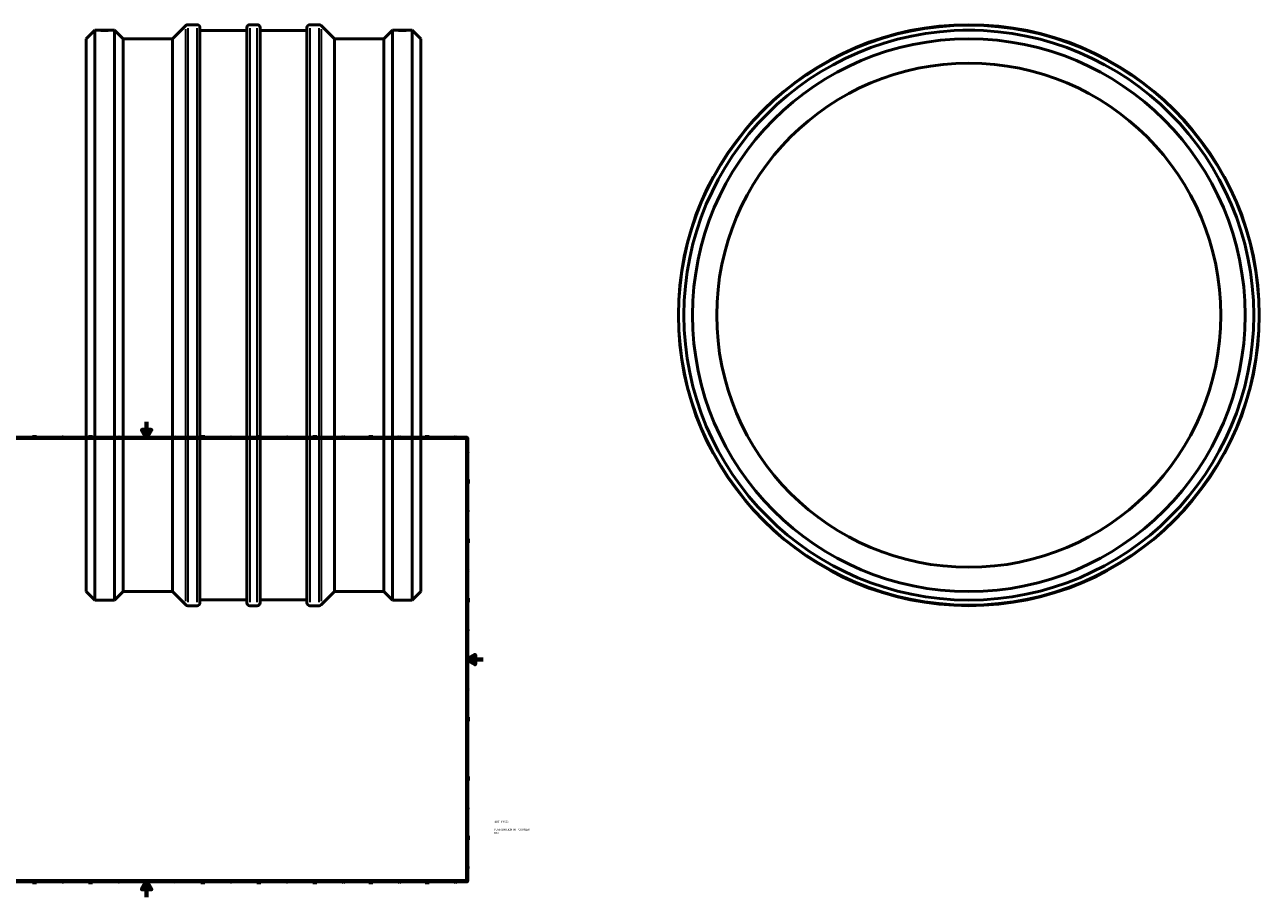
# Model space of a CAD drawing. Header units: millimetres. Extents: x -717 to 2190, y -1041 to 2665.
# Tile 3 of 7: x 268 to 1811, y 0 to 1090. Entities that reach past the tile are written whole.
import ezdxf

# ---------------------------------------------------------------- set-up
doc = ezdxf.new("R2010")
doc.units = ezdxf.units.MM
for name, color, linetype, lineweight in [('Border (ANSI)', 7, 'Continuous', 70), ('Title (ISO)', 7, 'Continuous', 50), ('Visible (ANSI)', 7, 'Continuous', 50), ('Visible Narrow (ANSI)', 7, 'Continuous', 35)]:
    doc.layers.add(name, color=color, linetype=linetype, lineweight=lineweight)
doc.styles.add('Note Text (ANSI)', font='tahoma.ttf')
doc.styles.add('Note Text (ISO)', font='tahoma.ttf')

# ---------------------------------------------------------------- blocks, each defined once
blk = doc.blocks.new('Borders Default Border')
at = {"layer": 'Border (ANSI)'}
for p, q in [((70.1, 574), (70.1, 577.4)), ((140.2, 574), (140.2, 577.4)), ((210.2, 574), (210.2, 577.4)), ((280.3, 574), (280.3, 577.4)), ((350.4, 574), (350.4, 577.4)), ((490.6, 574), (490.6, 577.4)), ((560.7, 574), (560.7, 577.4)), ((630.8, 574), (630.8, 577.4)), ((700.8, 574), (700.8, 577.4)), ((770.9, 574), (770.9, 577.4)), ((20, 519.7), (16.6, 519.7)), ((821, 519.7), (824.4, 519.7)), ((20, 445.5), (16.6, 445.5)), ((821, 445.5), (824.4, 445.5)), ((20, 371.2), (16.6, 371.2)), ((821, 371.2), (824.4, 371.2)), ((20, 222.7), (16.6, 222.7)), ((821, 222.7), (824.4, 222.7)), ((20, 148.5), (16.6, 148.5)), ((821, 148.5), (824.4, 148.5)), ((20, 74.3), (16.6, 74.3)), ((821, 74.3), (824.4, 74.3)), ((70.1, 20), (70.1, 16.6)), ((140.2, 20), (140.2, 16.6)), ((210.2, 20), (210.2, 16.6)), ((280.3, 20), (280.3, 16.6)), ((350.4, 20), (350.4, 16.6)), ((490.6, 20), (490.6, 16.6)), ((560.7, 20), (560.7, 16.6)), ((630.8, 20), (630.8, 16.6)), ((700.8, 20), (700.8, 16.6)), ((770.9, 20), (770.9, 16.6))]:
    blk.add_line(p, q, dxfattribs=at)
at = {"layer": 'Border (ANSI)', "flags": 128}
for points in [[(420.5, 594), (420.5, 574), (414.7, 584), (426.3, 584), (420.5, 574)], [(20, 20), (20, 574), (821, 574), (821, 20), (20, 20)], [(0, 297), (20, 297), (10, 302.8), (10, 291.2), (20, 297)], [(841, 297), (821, 297), (831, 302.8), (831, 291.2), (821, 297)], [(420.5, 0), (420.5, 20), (414.7, 10), (426.3, 10), (420.5, 20)]]:
    blk.add_lwpolyline(points, dxfattribs=at)
at = {"layer": 'Border (ANSI)', "color": 230, "true_color": 0xff0080, "char_height": 3.05, "attachment_point": 7, "style": 'Note Text (ANSI)'}
for s, insert in [('1', (34.4, 574.4)), ('2', (104.2, 574.4)), ('3', (174.3, 574.3)), ('4', (244.2, 574.4)), ('5', (314.5, 574.3)), ('6', (384.5, 574.3)), ('7', (454.6, 574.4)), ('8', (524.6, 574.3)), ('9', (594.7, 574.3)), ('10', (664, 574.3)), ('11', (734, 574.4)), ('12', (804.1, 574.4)), ('A', (16.8, 555.4)), ('A', (821.6, 555.4)), ('B', (17.1, 481.1)), ('B', (822, 481.1)), ('C', (17, 406.8)), ('C', (821.8, 406.8)), ('D', (17, 332.6)), ('D', (821.8, 332.6)), ('E', (17.2, 258.4)), ('E', (822.1, 258.4)), ('F', (17.3, 184.1)), ('F', (822.1, 184.1)), ('G', (16.8, 109.8)), ('G', (821.7, 109.8)), ('H', (17, 35.6)), ('H', (821.8, 35.6)), ('1', (34.4, 16.6)), ('2', (104.2, 16.6)), ('3', (174.3, 16.5)), ('4', (244.2, 16.6)), ('5', (314.5, 16.5)), ('6', (384.5, 16.5)), ('7', (454.6, 16.6)), ('8', (524.6, 16.5)), ('9', (594.7, 16.5)), ('10', (664, 16.5)), ('11', (734, 16.6)), ('12', (804.1, 16.6))]:
    blk.add_mtext(s, dxfattribs=dict(at, insert=insert))
blk = doc.blocks.new('Title Blocks ISO')
at = {"layer": 'Title (ISO)', "color": 232, "true_color": 0xca0064, "style": 'Note Text (ISO)'}
for tag, p in [('DESCRIPTION_001', (33.8, 63.4)), ('DESCRIPTION_002', (33.9, 59.2)), ('PART_NUMBER_001', (34.2, 73.1))]:
    blk.add_attdef(tag, p, '', height=2.5, dxfattribs=at)

msp = doc.modelspace()

# ---------------------------------------------------------------- linework, layer by layer
at = {"layer": 'Visible (ANSI)'}
for p, q in [((345.031, 1072.747), (355.711, 1083.427)), ((355.711, 371.427), (355.711, 1083.427)), ((355.711, 1083.427), (360.521, 1083.427)), ((360.521, 1083.427), (375.521, 1083.427)), ((375.521, 1083.427), (380.331, 1083.427)), ((380.331, 371.427), (380.331, 1083.427)), ((391.011, 1072.747), (380.331, 1083.427)), ((452.751, 1072.747), (469.368, 1089.364)), ((471.935, 1090.427), (483.521, 1090.427)), ((487.151, 1086.797), (487.151, 368.057)), ((487.151, 1083.167), (545.671, 1083.167)), ((545.671, 368.057), (545.671, 1086.797)), ((549.301, 1090.427), (558.761, 1090.427)), ((562.391, 1086.797), (562.391, 368.057)), ((562.391, 1083.167), (620.911, 1083.167)), ((620.911, 368.057), (620.911, 1086.797)), ((624.541, 1090.427), (636.128, 1090.427)), ((655.311, 1072.747), (638.694, 1089.364)), ((717.051, 1072.747), (727.731, 1083.427)), ((727.731, 371.427), (727.731, 1083.427)), ((727.731, 1083.427), (732.541, 1083.427)), ((747.541, 1083.427), (732.541, 1083.427)), ((747.541, 1083.427), (752.351, 1083.427)), ((752.351, 371.427), (752.351, 1083.427)), ((763.031, 1072.747), (752.351, 1083.427)), ((1440.464, 1083.427), (1447.964, 1083.427)), ((1440.464, 1083.427), (1440.464, 1083.348)), ((1447.964, 1083.427), (1455.464, 1083.427)), ((1455.464, 1083.427), (1455.464, 1083.348)), ((345.031, 382.107), (345.031, 1072.747)), ((391.011, 382.107), (391.011, 1072.747)), ((391.011, 1072.747), (452.751, 1072.747)), ((452.751, 382.107), (452.751, 1072.747)), ((655.311, 382.107), (655.311, 1072.747)), ((655.311, 1072.747), (717.051, 1072.747)), ((717.051, 382.107), (717.051, 1072.747)), ((763.031, 382.107), (763.031, 1072.747)), ((345.031, 382.107), (355.711, 371.427)), ((355.711, 371.427), (380.331, 371.427)), ((391.011, 382.107), (380.331, 371.427)), ((391.011, 382.107), (452.751, 382.107)), ((452.751, 382.107), (469.368, 365.491)), ((487.151, 371.687), (545.671, 371.687)), ((562.391, 371.687), (620.911, 371.687)), ((655.311, 382.107), (638.694, 365.491)), ((655.311, 382.107), (717.051, 382.107)), ((717.051, 382.107), (727.731, 371.427)), ((727.731, 371.427), (752.351, 371.427)), ((763.031, 382.107), (752.351, 371.427)), ((471.935, 364.427), (483.521, 364.427)), ((549.301, 364.427), (558.761, 364.427)), ((624.541, 364.427), (636.128, 364.427))]:
    msp.add_line(p, q, dxfattribs=at)
for radius in [363, 356, 345.32, 315]:
    msp.add_circle((1447.964, 727.427), radius, dxfattribs=at)
for centre, start, end in [((471.935, 1086.797), 90, 135), ((483.521, 1086.797), 0, 90), ((549.301, 1086.797), 90, 180), ((558.761, 1086.797), 0, 90), ((624.541, 1086.797), 90, 180), ((636.128, 1086.797), 45, 90), ((471.935, 368.057), 225, 270), ((483.521, 368.057), 270, 0), ((549.301, 368.057), 180, 270), ((558.761, 368.057), 270, 0), ((624.541, 368.057), 180, 270), ((636.128, 368.057), 270, 315)]:
    msp.add_arc(centre, 3.63, start, end, dxfattribs=at)
for points, knots in [([(375.521, 1083.427), (375.521, 1083.427), (375.333, 1083.423), (374.568, 1083.408), (373.99, 1083.398), (372.659, 1083.378), (371.815, 1083.367), (369.967, 1083.352), (368.963, 1083.348), (367.079, 1083.348), (366.075, 1083.352), (364.227, 1083.367), (363.384, 1083.378), (362.052, 1083.398), (361.475, 1083.408), (360.709, 1083.423), (360.521, 1083.427), (360.521, 1083.427)], [1.13009594, 1.13009594, 1.13009594, 1.13009594, 1.41261993, 1.41261993, 1.69514391, 1.69514391, 1.9776679, 1.9776679, 2.26019188, 2.26019188, 2.54271587, 2.54271587, 2.82523986, 2.82523986, 3.10776384, 3.10776384, 3.39028783, 3.39028783, 3.39028783, 3.39028783]), ([(747.541, 1083.427), (747.541, 1083.427), (747.353, 1083.423), (746.588, 1083.408), (746.01, 1083.398), (744.679, 1083.378), (743.835, 1083.367), (741.987, 1083.352), (740.983, 1083.348), (740.041, 1083.348), (739.099, 1083.348), (738.095, 1083.352), (736.247, 1083.367), (735.404, 1083.378), (734.072, 1083.398), (733.495, 1083.408), (732.729, 1083.423), (732.541, 1083.427), (732.541, 1083.427)], [3.39028783, 3.39028783, 3.39028783, 3.39028783, 3.67281181, 3.67281181, 3.9553358, 3.9553358, 4.23785978, 4.23785978, 4.52038377, 4.52038377, 4.52038377, 4.80290775, 4.80290775, 5.08543174, 5.08543174, 5.36795573, 5.36795573, 5.65047971, 5.65047971, 5.65047971, 5.65047971])]:
    msp.add_open_spline(points, degree=3, knots=knots, dxfattribs=at)
at = {"layer": 'Visible Narrow (ANSI)'}
for p, q in [((469.368, 369.947), (469.368, 1084.908)), ((471.935, 1085.958), (471.935, 368.897)), ((483.521, 368.897), (483.521, 1085.958)), ((549.301, 1085.958), (549.301, 368.897)), ((558.761, 368.897), (558.761, 1085.958)), ((624.541, 1085.958), (624.541, 368.897)), ((636.128, 368.897), (636.128, 1085.958)), ((638.694, 1084.908), (638.694, 369.947))]:
    msp.add_line(p, q, dxfattribs=at)
msp.add_circle((1447.964, 727.427), 361.937, dxfattribs=at)

# ---------------------------------------------------------------- block references
msp.add_blockref('Borders Default Border', (0, 0))
msp.add_blockref('Title Blocks ISO', (821, 20)).add_auto_attribs({'PART_NUMBER_001': '460103630', 'DESCRIPTION_001': 'PLASSON LIGHTFIT COUPLER', 'DESCRIPTION_002': '630'})

doc.saveas('drawing.dxf')
